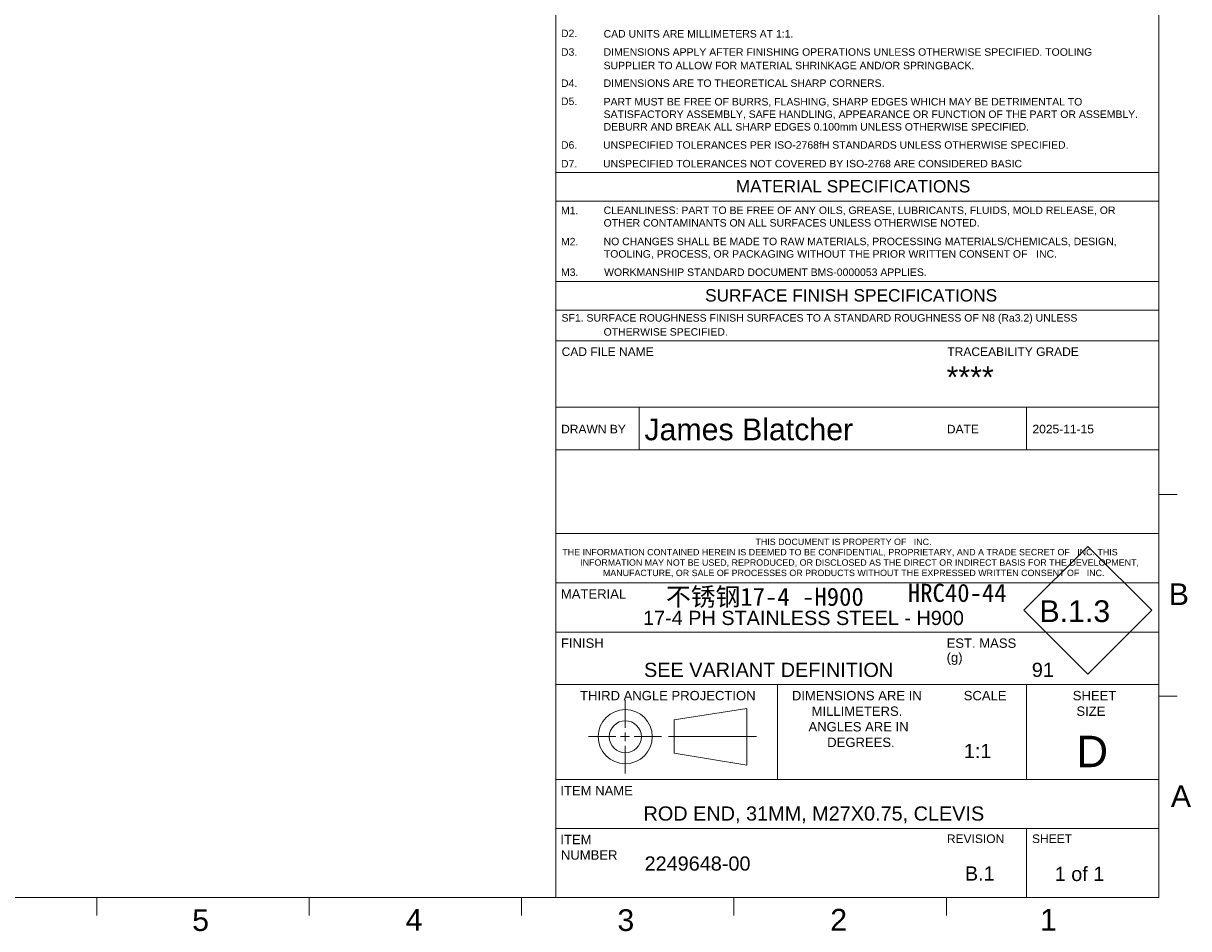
# Model space of a CAD drawing. Header units: millimetres. Extents: x 284 to 1085, y 7 to 266.
# Tile 17 of 21: x 891 to 940, y 8 to 46. Entities that reach past the tile are written whole.
import ezdxf

# ---------------------------------------------------------------- set-up
doc = ezdxf.new("R2010")
doc.units = ezdxf.units.MM
doc.layers.add('PDF4_几何图形', color=7, linetype='Continuous')
doc.layers.add('PDF4_文字', color=7, linetype='Continuous')
doc.styles.add('PDF F1', font='arial.ttf')
doc.styles.add('PDF SimSun', font='simsun.ttc')

msp = doc.modelspace()

# ---------------------------------------------------------------- linework, layer by layer
at = {"layer": 'PDF4_几何图形', "lineweight": 13}
for points in [[(938.549, 9.33), (938.549, 143.273), (731.146, 143.273), (731.146, 9.33), (731.146, 74.297)], [(913.502, 143.273), (913.502, 9.33)], [(913.502, 39.421), (938.549, 39.421)], [(913.502, 38.235), (938.549, 38.235)], [(913.502, 34.894), (938.549, 34.894)], [(913.502, 33.709), (938.549, 33.709)], [(913.502, 29.678), (938.549, 29.678)], [(916.972, 29.678), (916.972, 27.911)], [(933.052, 29.678), (933.052, 27.911)], [(913.502, 27.911), (938.549, 27.911)], [(938.549, 26.057), (939.303, 26.057)], [(913.502, 24.44), (938.549, 24.44)], [(913.502, 22.392), (938.549, 22.392)], [(913.502, 20.345), (938.549, 20.345)], [(913.502, 18.168), (938.549, 18.168)], [(922.706, 18.168), (922.706, 14.223)], [(933.052, 18.168), (933.052, 14.223)], [(916.39, 17.521), (916.39, 16.379)], [(938.549, 17.693), (939.303, 17.693)], [(914.86, 16.012), (916.002, 16.012)], [(916.196, 16.012), (916.563, 16.012)], [(916.39, 16.185), (916.39, 15.818)], [(916.757, 16.012), (917.899, 16.012)], [(918.179, 16.012), (921.844, 16.012)], [(916.39, 15.624), (916.39, 14.482)], [(913.502, 14.223), (938.549, 14.223)], [(913.502, 12.197), (938.549, 12.197)], [(933.052, 12.197), (933.052, 9.33)], [(908.566, 9.33), (938.549, 9.33), (731.146, 9.33), (831.097, 9.33)], [(894.447, 9.33), (894.447, 8.576)], [(903.263, 9.33), (903.263, 8.576)], [(912.079, 9.33), (912.079, 8.576)], [(920.895, 9.33), (920.895, 8.576)], [(929.733, 9.33), (929.733, 8.576)]]:
    msp.add_lwpolyline(points, dxfattribs=at)
for points in [[(938.549, 32.437), (938.549, 66.947), (913.502, 66.947), (913.502, 32.437)], [(938.549, 9.33), (938.549, 32.437), (913.502, 32.437), (913.502, 9.33)], [(918.416, 16.702), (921.434, 17.176), (921.434, 14.827), (918.416, 15.322)]]:
    msp.add_lwpolyline(points, close=True, dxfattribs=at)
at = {"layer": 'PDF4_几何图形', "color": 12, "lineweight": 13, "true_color": 0xb50000}
msp.add_lwpolyline([(935.596, 23.901), (938.247, 21.25), (935.596, 18.599), (932.944, 21.25)], close=True, dxfattribs=at)
at = {"layer": 'PDF4_几何图形', "lineweight": 13}
for centre, radius in [((916.388, 16.007), 1.124), ((916.393, 16.003), 0.665)]:
    msp.add_circle(centre, radius, dxfattribs=at)

# ---------------------------------------------------------------- texts
at = {"layer": 'PDF4_文字', "style": 'PDF F1'}
for s, height, p in [('TOOLING, PROCESS, OR PACKAGING WITHOUT THE PRIOR WRITTEN CONSENT OF   INC.', 0.31043, (915.502, 35.89)), ('THIS DOCUMENT IS PROPERTY OF   INC.', 0.26385, (921.796, 23.962)), ('THE INFORMATION CONTAINED HEREIN IS DEEMED TO BE CONFIDENTIAL, PROPRIETARY, AND A TRADE SECRET OF   INC. THIS', 0.263851, (913.777, 23.533)), ('MANUFACTURE, OR SALE OF PROCESSES OR PRODUCTS WITHOUT THE EXPRESSED WRITTEN CONSENT OF   INC.', 0.26385, (915.462, 22.671))]:
    msp.add_text(s, height=height, dxfattribs=at).set_placement(p)
at = {"layer": 'PDF4_文字', "attachment_point": 4, "style": 'PDF F1'}
for s, insert, char_height in [('D2.', (913.722, 45.2), 0.3104), ('CAD UNITS ARE MILLIMETERS AT 1:1.', (915.491, 45.179), 0.31043), ('D3.', (913.722, 44.424), 0.3104), ('DIMENSIONS APPLY AFTER FINISHING OPERATIONS UNLESS OTHERWISE SPECIFIED. TOOLING', (915.491, 44.424), 0.31043), ('SUPPLIER TO ALLOW FOR MATERIAL SHRINKAGE AND/OR SPRINGBACK.', (915.491, 43.864), 0.31043), ('D4.', (913.722, 43.131), 0.3104), ('DIMENSIONS ARE TO THEORETICAL SHARP CORNERS.', (915.491, 43.131), 0.31043), ('D5.', (913.722, 42.377), 0.3104), ('PART MUST BE FREE OF BURRS, FLASHING, SHARP EDGES WHICH MAY BE DETRIMENTAL TO', (915.491, 42.333), 0.31043), ('SATISFACTORY ASSEMBLY, SAFE HANDLING, APPEARANCE OR FUNCTION OF THE PART OR ASSEMBLY.', (915.491, 41.816), 0.31043), ('DEBURR AND BREAK ALL SHARP EDGES 0.100mm UNLESS OTHERWISE SPECIFIED.', (915.491, 41.32), 0.31043), ('D6.', (913.722, 40.566), 0.3104), ('UNSPECIFIED TOLERANCES PER ISO-2768fH STANDARDS UNLESS OTHERWISE SPECIFIED.', (915.468, 40.566), 0.31043), ('D7.', (913.722, 39.79), 0.3104), ('UNSPECIFIED TOLERANCES NOT COVERED BY ISO-2768 ARE CONSIDERED BASIC', (915.468, 39.79), 0.31043), ('MATERIAL SPECIFICATIONS', (920.978, 38.849), 0.51215), ('M1.', (913.722, 37.849), 0.3104), ('CLEANLINESS: PART TO BE FREE OF ANY OILS, GREASE, LUBRICANTS, FLUIDS, MOLD RELEASE, OR', (915.491, 37.828), 0.31043), ('OTHER CONTAMINANTS ON ALL SURFACES UNLESS OTHERWISE NOTED.', (915.491, 37.332), 0.31043), ('M2.', (913.722, 36.556), 0.3104), ('NO CHANGES SHALL BE MADE TO RAW MATERIALS, PROCESSING MATERIALS/CHEMICALS, DESIGN,', (915.491, 36.534), 0.31043), ('M3.', (913.722, 35.284), 0.3104), ('WORKMANSHIP STANDARD DOCUMENT BMS-0000053 APPLIES.', (915.512, 35.284), 0.31043), ('SURFACE FINISH SPECIFICATIONS', (919.706, 34.322), 0.51215), ('SF1. SURFACE ROUGHNESS FINISH SURFACES TO A STANDARD ROUGHNESS OF N8 (Ra3.2) UNLESS', (913.744, 33.344), 0.31043), ('OTHERWISE SPECIFIED.', (915.491, 32.805), 0.31043), ('CAD FILE NAME', (913.748, 31.984), 0.35696), ('TRACEABILITY GRADE', (929.764, 31.984), 0.35696), ('****', (929.731, 30.931), 0.9001), ('James Blatcher', (917.186, 28.754), 0.90013), ('DRAWN BY', (913.727, 28.773), 0.357), ('DATE', (929.743, 28.773), 0.357), ('2025-11-15', (933.298, 28.773), 0.357), ('INFORMATION MAY NOT BE USED, REPRODUCED, OR DISCLOSED AS THE DIRECT OR INDIRECT BASIS FOR THE DEVELOPMENT,', (914.518, 23.21), 0.263851), ('B', (938.956, 21.921), 0.9), ('MATERIAL', (913.718, 21.932), 0.388), ('17-4 PH STAINLESS STEEL - H900', (917.127, 20.931), 0.58975), ('FINISH', (913.718, 19.885), 0.388), ('EST. MASS', (929.733, 19.885), 0.388), ('(g)', (929.733, 19.238), 0.388), ('SEE VARIANT DEFINITION', (917.17, 18.775), 0.58975), ('91', (933.271, 18.775), 0.5897), ('THIRD ANGLE PROJECTION', (914.515, 17.708), 0.38798), ('DIMENSIONS ARE IN', (923.309, 17.708), 0.38798), ('SCALE', (930.444, 17.708), 0.388), ('SHEET', (934.971, 17.708), 0.388), ('MILLIMETERS.', (924.129, 17.061), 0.38798), ('SIZE', (935.122, 17.061), 0.388), ('ANGLES ARE IN', (923.999, 16.414), 0.38798), ('DEGREES.', (924.775, 15.768), 0.388), ('D', (935.123, 15.391), 1.304), ('1:1', (930.448, 15.413), 0.5897), ('A', (939.042, 13.536), 0.9), ('ITEM NAME', (913.696, 13.763), 0.388), ('ROD END, 31MM, M27X0.75, CLEVIS', (917.148, 12.761), 0.58975), ('ITEM', (913.696, 11.737), 0.388), ('REVISION', (929.743, 11.766), 0.357), ('SHEET', (933.278, 11.766), 0.357), ('NUMBER', (913.718, 11.091), 0.388), ('2249648-00', (917.192, 10.735), 0.5897), ('B.1', (930.491, 10.326), 0.5897), ('1 of 1', (934.22, 10.304), 0.5897), ('5', (898.409, 8.384), 0.9), ('4', (907.271, 8.406), 0.9), ('3', (916.064, 8.384), 0.9), ('2', (924.902, 8.406), 0.9), ('1', (933.61, 8.406), 0.9)]:
    msp.add_mtext(s, dxfattribs=dict(at, insert=insert, char_height=char_height))
at = {"layer": 'PDF4_文字', "color": 1, "true_color": 0xff1418, "attachment_point": 4, "style": 'PDF SimSun'}
for s, insert, char_height in [('不锈钢17-4 -H900', (918.084, 21.772), 0.75358), ('HRC40-44', (928.123, 21.97), 0.7536)]:
    msp.add_mtext(s, dxfattribs=dict(at, insert=insert, char_height=char_height))
at = {"layer": 'PDF4_文字', "color": 12, "true_color": 0xb50000, "insert": (933.589, 21.209), "char_height": 0.9001, "attachment_point": 4, "style": 'PDF F1'}
msp.add_mtext('B.1.3', dxfattribs=at)

doc.saveas('drawing.dxf')
